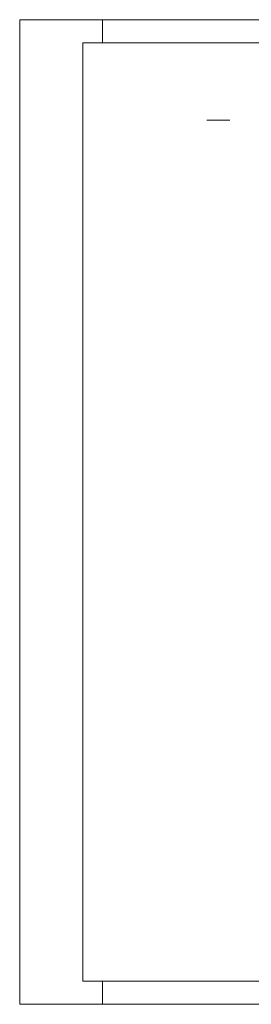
# Model space of a CAD drawing. Extents: x 33706 to 249013, y -74890 to 17912.
# Tile 45 of 175: x 98407 to 99106, y -27557 to -24587. Entities that reach past the tile are written whole.
import ezdxf

# ---------------------------------------------------------------- set-up
doc = ezdxf.new("R2010")
doc.units = 0
doc.header["$MEASUREMENT"] = 0
doc.linetypes.add('Przerywana długa', pattern=[1058333.301544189, 634999.990463, -423333.311081])
for name, color, linetype, lineweight in [('062', 62, 'Continuous', 0), ('Opisy_wymiary.2D77', 7, 'Continuous', 0), ('Opisy_wymiary.2D88', 8, 'Continuous', 0)]:
    doc.layers.add(name, color=color, linetype=linetype, lineweight=lineweight)

msp = doc.modelspace()

# ---------------------------------------------------------------- linework, layer by layer
at = {"color": 250, "linetype": 'Continuous', "lineweight": 18}
msp.add_line((98971, -24890), (99041, -24890), dxfattribs=at)
at = {"layer": '062', "linetype": 'Przerywana długa', "flags": 128}
msp.add_lwpolyline([(98407.3, -24586.8), (102607.3, -24586.8), (102607.3, -27556.8), (98407.3, -27556.8)], close=True, dxfattribs=at)
at = {"layer": 'Opisy_wymiary.2D77', "linetype": 'Continuous'}
for p, q in [((102537.3, -24656.8), (98597.3, -24656.8)), ((98597.3, -24656.8), (98597.3, -27486.8)), ((98597.3, -27486.8), (102537.3, -27486.8))]:
    msp.add_line(p, q, dxfattribs=at)
at = {"layer": 'Opisy_wymiary.2D88', "linetype": 'Continuous'}
for p, q in [((98657.3, -24656.8), (98657.3, -24586.8)), ((98657.3, -27556.8), (98657.3, -27486.8))]:
    msp.add_line(p, q, dxfattribs=at)

doc.saveas('drawing.dxf')
